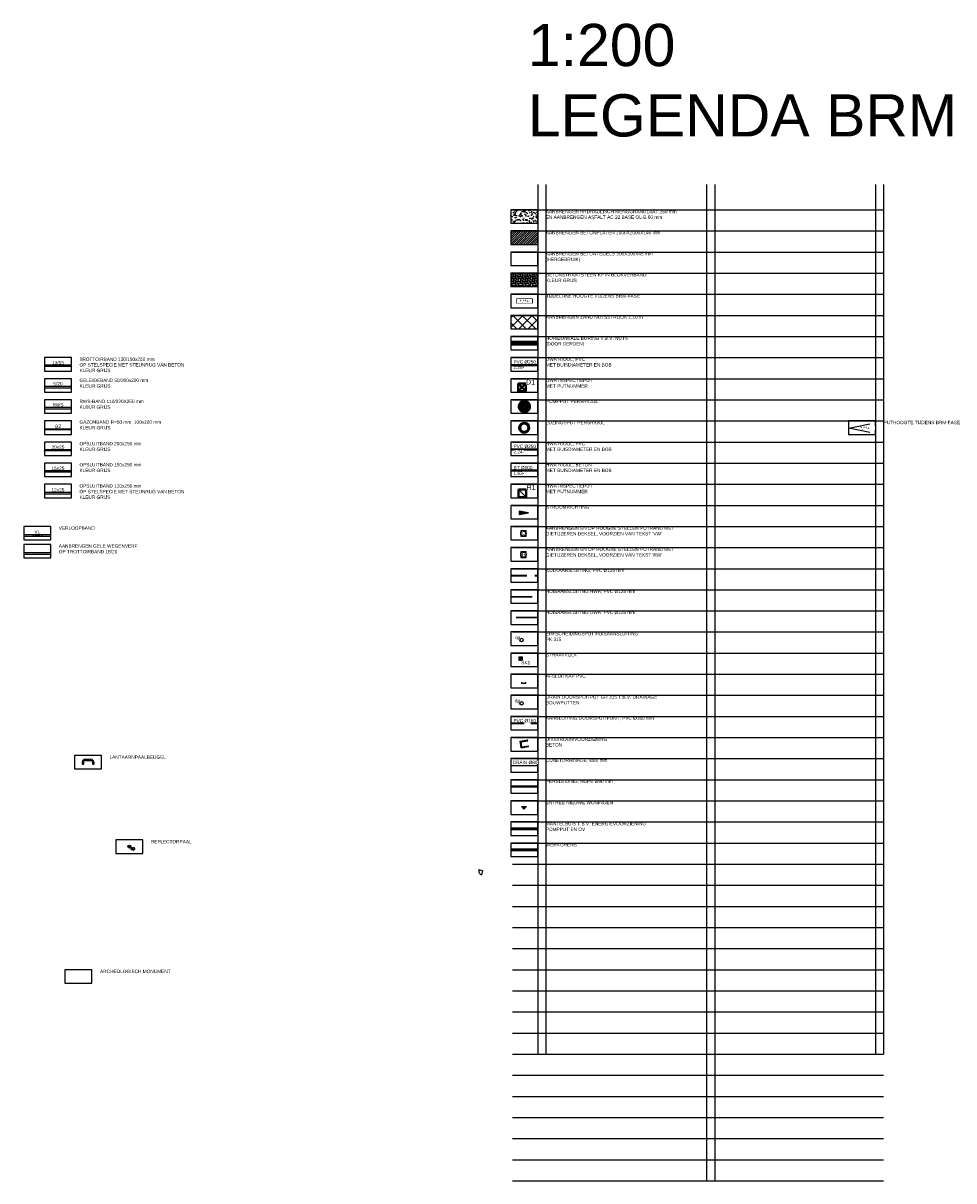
# Model space of a CAD drawing. Header units: metres. Extents: x 252743 to 254903, y 592696 to 593766.
# Tile 133 of 174: x 254089 to 254199, y 593625 to 593763. Entities that reach past the tile are written whole.
import ezdxf
from ezdxf.enums import TextEntityAlignment as Align
from ezdxf.lldxf.tags import DXFTag

# ---------------------------------------------------------------- set-up
doc = ezdxf.new("R2010")
doc.units = ezdxf.units.M
doc.set_wipeout_variables(frame=1)
for name, pattern in [('ACAD_ISO10W100', [18, 12, -3, 0, -3]), ('ACAD_ISO11W100', [33, 12, -3, 12, -3, 0, -3]), ('CENTER', [50.8, 31.75, -6.35, 6.35, -6.35]), ('CENTERX2', [101.6, 63.5, -12.7, 12.7, -12.7]), ('DASHDOT', [25.4, 12.7, -6.35, 0, -6.35]), ('DASHED', [19.05, 12.7, -6.35]), ('HIDDEN', [9.525, 6.35, -3.175])]:
    doc.linetypes.add(name, pattern=pattern)
doc.layers.add('ALGEMEEN HULP', color=6, linetype='Continuous', plot=False)
doc.layers.add('N-RI-HULP', color=6, linetype='Continuous', plot=False)
for name, color, linetype in [('ALGEMEEN LEGENDA 200', 7, 'Continuous'), ('ALGEMEEN TEKST 200', 7, 'Continuous'), ('BRM-N-ASFALT', 254, 'Continuous'), ('BRM-N-INSPECTIEPUT-DWA', 14, 'Continuous'), ('BRM-N-INSPECTIEPUT-HWA', 152, 'Continuous'), ('BRM-N-RI-KOLK', 7, 'Continuous'), ('BRM-N-RI-PUTHOOGTE', 7, 'Continuous'), ('BRM-N-WB-BETONSTRAATSTEEN', 8, 'Continuous'), ('BRM-N-WB-HOOGTE', 7, 'Continuous'), ('BRM-N-WB-MENGGRANULAAT', 8, 'Continuous'), ('N-IN-AFZETPAAL', 7, 'Continuous'), ('N-KL-NUTSSTROOK', 10, 'Continuous'), ('N-RI-AFSLUITKAP', 6, 'Continuous'), ('N-RI-DRAINAGE', 6, 'DASHDOT'), ('N-RI-ERFSCHEIDINGSPUT', 7, 'Continuous'), ('N-RI-STROOMRICHTING', 7, 'Continuous'), ('N-RI-TEKST 200', 7, 'Continuous'), ('N-RI-UITSTROOM', 2, 'Continuous'), ('N-WB-BAND GAZONBAND 10x20', 7, 'DASHED'), ('N-WB-BAND GELEIDEBAND 5 20', 7, 'CENTERX2'), ('N-WB-BAND OPSLUITBAND 20x20', 7, 'Continuous'), ('N-WB-BAND TEKST 200', 7, 'Continuous'), ('N-WB-BAND TROTTOIRBAND 13 15', 7, 'ACAD_ISO10W100'), ('N-WB-BAND TROTTOIRBAND 18 20', 7, 'ACAD_ISO11W100'), ('N-WB-HOOGTE', 7, 'Continuous'), ('N-WB-KANTVERHARDING', 2, 'Continuous'), ('N-WB-MARKERING-PARKEERVERBOD-GEEL', 40, 'Continuous')]:
    doc.layers.add(name, color=color, linetype=linetype)
for name, color, linetype, lineweight in [('ALGEMEEN WERKGRENS', 10, 'FENCELINE1', 50), ('N-KL-HORIZONTALE-BORING', 30, 'CENTER', 100), ('N-RI-DWA-INSPECTIEPUT', 12, 'Continuous', 40), ('N-RI-DWA-PERSLEIDING', 10, 'RI-PERS', 40), ('N-RI-DWA-PVC', 12, 'CENTER', 40), ('N-RI-HUISAANSLUITING DWA', 25, 'HIDDEN', 35), ('N-RI-HUISAANSLUITING HWA', 72, 'HIDDEN', 35), ('N-RI-HWA-BETON', 150, 'ACAD_ISO10W100', 40), ('N-RI-HWA-INSPECTIEPUT', 150, 'Continuous', 40), ('N-RI-HWA-PVC', 150, 'ACAD_ISO11W100', 40), ('N-RI-HWA-PVC125 KOLKAANSLUITING', 140, 'HIDDEN', 35), ('N-WB-MANTELBUIS', 10, 'CENTER', 50), ('N-woningen', 1, 'Continuous', 0)]:
    doc.layers.add(name, color=color, linetype=linetype, lineweight=lineweight)
doc.layers.get('0').freeze()
doc.styles.add('N_STANDARD 200', font='arial.ttf', dxfattribs={"height": 0.4})
doc.styles.get("Standard").update_dxf_attribs({"font": 'simplex.shx'})
doc.linetypes.add('FENCELINE1', pattern='A,6.35,-2.54,[133,ltypeshp.shx,S=2.54,R=0,X=-2.54,Y=0],-2.54,25.4', length=36.83)
tags = doc.linetypes.add('RI-PERS', pattern='A,7,-2,["P",Standard,S=1.8,R=0,X=-0.5,Y=-0.9],-2,7,-2,[102,NLCS.SHX,S=1,R=180,X=0,Y=0],-2', length=22).pattern_tags.tags
tags[6] = DXFTag(74, 10)

# ---------------------------------------------------------------- blocks, each defined once
blk = doc.blocks.new('B_PAAL-STAAL')
blk.add_circle((0, 0), 0.9)
blk.add_point((0, 0))
blk.add_text('sp', height=1.8).set_placement((0.6, 0), align=Align.TOP_LEFT)
blk = doc.blocks.new('HOOGTE NIEUW')
blk.add_lwpolyline([(-0.9, 0), (0.9, 0), (0.9, -0.51), (-0.9, -0.51)], close=True)
blk.add_wipeout([(-0.9, 0), (0.9, 0), (0.9, -0.51), (-0.9, -0.51)])
at = {"style": 'N_STANDARD 200'}
blk.add_attdef('HOOGTE', text='', height=0.4, dxfattribs=at).set_placement((0, -0.26), align=Align.MIDDLE_CENTER)
blk = doc.blocks.new('INPECTIEPUT DWA')
for p, q in [((-0.45, -0.45), (0.45, 0.45)), ((-0.45, 0.45), (0.45, -0.45))]:
    blk.add_line(p, q)
at = {"flags": 128}
blk.add_lwpolyline([(-0.45, 0.45), (0.45, 0.45), (0.45, -0.45), (-0.45, -0.45), (-0.45, 0.45)], dxfattribs=at)
blk = doc.blocks.new('INSPECTIEPUT RWA')
at = {"flags": 128}
blk.add_lwpolyline([(-0.45, 0.45), (0.45, 0.45), (0.45, -0.45), (-0.45, -0.45), (-0.45, 0.45)], dxfattribs=at)
at = {"layer": 'N-RI-HULP'}
blk.add_line((-0.45, 0.45), (0.45, -0.45), dxfattribs=at)
blk = doc.blocks.new('STROOMRICHTING')
blk.add_hatch(color=256).paths.add_polyline_path([(0, 0), (-5.6, 0.83), (-5.6, -1.11)])
at = {"flags": 128}
blk.add_lwpolyline([(0, 0), (-5.6, 0.83), (-5.6, -1.11)], close=True, dxfattribs=at)
blk = doc.blocks.new('UITSTROOM HDPE')
for p, q in [((-0.3, 1.98), (4.15, 2.65)), ((0.3, -1.98), (-0.3, 1.98)), ((0.27, 1.56), (4.22, 2.16)), ((0.72, -1.41), (0.27, 1.56)), ((4.22, 2.16), (4.15, 2.65)), ((0.3, -1.98), (4.75, -1.3)), ((0.72, -1.41), (4.67, -0.81)), ((4.75, -1.3), (4.67, -0.81))]:
    blk.add_line(p, q)
blk = doc.blocks.new('PUTHOOGTE-R')
at = {"color": 7, "true_color": 0xffffff}
blk.add_wipeout([(3.1, 0.22), (1.3, 0.22), (1.3, -0.22), (3.1, -0.22)], dxfattribs=at)
for p, q in [((0, 0), (2.49, 0.51)), ((2.49, -0.5), (0, 0))]:
    blk.add_line(p, q)
at = {"style": 'N_STANDARD 200'}
blk.add_attdef('PUTHOOGTE', text='', height=0.4, dxfattribs=at).set_placement((1.34, 0), align=Align.MIDDLE_LEFT)
blk = doc.blocks.new('STRAATKOLK STR3545')
h = blk.add_hatch(color=256)
h.dxf.hatch_style = 1
h.paths.add_polyline_path([(0, 0.35), (0.22, 0.17), (0.45, 0.35)])
h = blk.add_hatch(color=256)
h.dxf.hatch_style = 1
h.paths.add_polyline_path([(0.22, 0.17), (0, 0), (0.45, 0)])
for points in [[(0, 0.35), (0.22, 0.17), (0.45, 0.35)], [(0, 0.35), (0, 0), (0.45, 0), (0.45, 0.35)], [(0.22, 0.17), (0, 0), (0.45, 0)]]:
    blk.add_lwpolyline(points, close=True)
at = {"style": 'N_STANDARD 200'}
blk.add_attdef('STRAATKOLK', (0.3, -0.5), '', height=0.4, dxfattribs=at)
at = {"color": 7, "true_color": 0xffffff}
blk.add_wipeout([(0.32, -0.09), (1.36, -0.09), (1.36, -0.52), (0.32, -0.52)], dxfattribs=at)
blk = doc.blocks.new('OP HOOGTE STELLEN GIET VW')
at = {"flags": 128}
blk.add_lwpolyline([(-1.62, 1.62), (-1.62, -1.63), (1.62, -1.63), (1.62, 1.62)], close=True, dxfattribs=at)
blk.add_circle((0, 0), 1.62)
at = {"insert": (-0.74, 1.18), "char_height": 2, "attachment_point": 1, "style": 'N_STANDARD 200', "bg_fill": 3, "box_fill_scale": 1, "bg_fill_color": 256, "bg_fill_transparency": 0}
blk.add_mtext_dynamic_manual_height_columns('D', width=0.4, gutter_width=2, heights=[0], dxfattribs=at)
blk = doc.blocks.new('OP HOOGTE STELLEN GIET RWA')
blk.add_lwpolyline([(-1.62, 1.62), (-1.62, -1.63), (1.62, -1.63), (1.62, 1.62)], close=True)
blk.add_circle((0, 0), 1.62)
at = {"insert": (-0.77, 1.18), "char_height": 2, "attachment_point": 1, "style": 'N_STANDARD 200', "bg_fill": 3, "box_fill_scale": 1, "bg_fill_color": 256, "bg_fill_transparency": 0}
blk.add_mtext_dynamic_manual_height_columns('R', width=0.4, gutter_width=2, heights=[0], dxfattribs=at)
blk = doc.blocks.new('CONTROLEPUT')
at = {"linetype": 'Continuous'}
blk.add_circle((0, 0), 0.2, dxfattribs=at)
at = {"style": 'N_STANDARD 200'}
blk.add_attdef('ERFSCHEIDINGS/CONTROLEPUT', text='', height=0.4, dxfattribs=at).set_placement((-0.18, 0.11), align=Align.RIGHT)

msp = doc.modelspace()

# ---------------------------------------------------------------- hatches: boundary and pattern name
at = {"layer": 'BRM-N-ASFALT'}
h = msp.add_hatch(dxfattribs=at)
h.set_pattern_fill('ANSI31', color=256, scale=0.058)
h.set_pattern_definition([(45, (-794.98816, -32.51144), (-0.130213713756, 0.130213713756), [])])
h.paths.add_polyline_path([(254146.682, 593736.353), (254149.882, 593736.353), (254149.882, 593737.953), (254146.682, 593737.953)])
at = {"layer": 'BRM-N-WB-BETONSTRAATSTEEN'}
h = msp.add_hatch(dxfattribs=at)
h.set_pattern_fill('AR-HBONE', color=256, scale=0.002, angle=45, style=0)
h.set_pattern_definition([(90, (-794.98816, -32.51144), (-0.2032, 0.2032), [0.6096, -0.2032]), (180, (-794.98816, -32.30824), (-0.2032, 0.2032), [0.6096, -0.2032])])
h.paths.add_polyline_path([(254146.682, 593731.353), (254149.882, 593731.353), (254149.882, 593732.953), (254146.682, 593732.953)])
at = {"layer": 'BRM-N-WB-MENGGRANULAAT'}
h = msp.add_hatch(dxfattribs=at)
h.set_pattern_fill('AR-CONC', color=256, scale=0.005)
h.set_pattern_definition([(50, (-794.98816, -32.5114), (0.910923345, -0.0796954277), [0.09525, -1.04775]), (355, (-794.9882, -32.5114), (-0.1762171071, 0.9552842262), [0.0762, -0.8382029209]), (100.4514447, (-794.91225, -32.5181), (0.7347062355, 0.8755887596), [0.080950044, -0.890451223]), (46.1842, (-794.9882, -32.2574), (1.3553952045, -0.2102116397), [0.142875, -1.571625]), (96.6355576, (-794.8752, -32.275), (1.1870206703, 1.237130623), [0.1214251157, -1.3356780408]), (351.18415117, (-794.9882, -32.2574), (1.1870206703, 1.237130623), [0.1142998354, -1.2572986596]), (21, (-794.86116, -32.3209), (0.75807195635, -0.5113259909), [0.09525, -1.04775]), (326, (-794.8612, -32.3209), (0.3090101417, 0.9209398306), [0.0762, -0.8382]), (71.451445, (-794.798, -32.36355), (1.0670820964, 0.4096138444), [0.080950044, -0.890449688]), (37.5, (-794.98816, -32.51144), (0.01544301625, 0.42277519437), [0, -0.82804, 0, -0.8509, 0, -0.841375]), (7.5, (-794.98816, -32.51144), (0.33409831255, 0.5009028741), [0, -0.48514, 0, -0.80899, 0, -0.320675]), (327.5, (-795.27137, -32.51144), (0.67795297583, -0.02864371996), [0, -0.3175, 0, -0.9906, 0, -1.31445]), (317.5, (-795.39837, -32.51144), (0.74064590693, 0.12713245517), [0, -0.41275, 0, -0.65786, 0, -0.93345])])
h.paths.add_polyline_path([(254146.682, 593738.853), (254149.882, 593738.853), (254149.882, 593740.453), (254146.682, 593740.453)])
at = {"layer": 'N-KL-NUTSSTROOK'}
h = msp.add_hatch(dxfattribs=at)
h.set_pattern_fill('ANSI37', color=256, scale=0.25)
h.set_pattern_definition([(45, (253988.113, 593744.2028), (-0.561266, 0.561266), []), (135, (253988.113, 593744.2028), (-0.561266, -0.561266), [])])
h.paths.add_polyline_path([(254146.682, 593726.353), (254149.882, 593726.353), (254149.882, 593727.953), (254146.682, 593727.953)])
at = {"layer": 'N-woningen'}
h = msp.add_hatch(color=256, dxfattribs=at)
h.dxf.hatch_style = 1
h.paths.add_polyline_path([(254148.552, 593669.779), (254148.251, 593669.48), (254147.952, 593669.781)])

# ---------------------------------------------------------------- linework, layer by layer
at = {"layer": 'ALGEMEEN HULP'}
for p, q in [((254149.882, 593743.461), (254149.882, 593640.453)), ((254150.838, 593743.461), (254150.838, 593640.453)), ((254169.882, 593743.461), (254169.882, 593640.453)), ((254170.838, 593743.461), (254170.838, 593640.453)), ((254189.882, 593743.461), (254189.882, 593655.453)), ((254190.838, 593743.461), (254190.838, 593655.453)), ((254146.898, 593740.453), (254190.838, 593740.453)), ((254146.898, 593737.953), (254190.838, 593737.953)), ((254146.898, 593735.453), (254190.838, 593735.453)), ((254146.898, 593732.953), (254190.838, 593732.953)), ((254146.898, 593730.453), (254190.838, 593730.453)), ((254146.898, 593727.953), (254190.838, 593727.953)), ((254169.882, 593728.461), (254169.882, 593625.453)), ((254170.838, 593728.461), (254170.838, 593625.453)), ((254189.882, 593728.461), (254189.882, 593640.453)), ((254190.838, 593728.461), (254190.838, 593640.453)), ((254146.898, 593725.453), (254190.838, 593725.453)), ((254146.898, 593722.953), (254190.838, 593722.953)), ((254149.882, 593722.953), (254149.882, 593690.453)), ((254150.838, 593723.095), (254150.838, 593690.453)), ((254146.898, 593720.453), (254190.838, 593720.453)), ((254146.898, 593717.953), (254190.838, 593717.953)), ((254146.898, 593715.453), (254190.838, 593715.453)), ((254146.898, 593712.953), (254190.838, 593712.953)), ((254146.898, 593710.453), (254190.838, 593710.453)), ((254146.898, 593707.953), (254190.838, 593707.953)), ((254146.898, 593707.953), (254190.838, 593707.953)), ((254146.898, 593705.453), (254190.838, 593705.453)), ((254146.898, 593702.953), (254190.838, 593702.953)), ((254146.898, 593700.453), (254190.838, 593700.453)), ((254146.898, 593697.953), (254190.838, 593697.953)), ((254146.898, 593695.453), (254190.838, 593695.453)), ((254146.898, 593692.953), (254190.838, 593692.953)), ((254146.898, 593690.453), (254190.838, 593690.453)), ((254146.898, 593687.953), (254190.838, 593687.953)), ((254146.898, 593685.453), (254190.838, 593685.453)), ((254146.898, 593682.953), (254190.838, 593682.953)), ((254146.898, 593680.453), (254190.838, 593680.453)), ((254146.898, 593677.953), (254190.838, 593677.953)), ((254146.898, 593675.453), (254190.838, 593675.453)), ((254146.898, 593672.953), (254190.838, 593672.953)), ((254146.898, 593670.453), (254190.838, 593670.453)), ((254146.898, 593667.953), (254190.838, 593667.953)), ((254146.898, 593665.453), (254190.838, 593665.453)), ((254146.898, 593662.953), (254190.838, 593662.953)), ((254146.898, 593660.453), (254190.838, 593660.453)), ((254146.898, 593657.953), (254190.838, 593657.953)), ((254146.898, 593655.453), (254190.838, 593655.453)), ((254146.898, 593655.453), (254190.838, 593655.453)), ((254146.898, 593652.953), (254190.838, 593652.953)), ((254146.898, 593650.453), (254190.838, 593650.453)), ((254146.898, 593647.953), (254190.838, 593647.953)), ((254146.898, 593645.453), (254190.838, 593645.453)), ((254146.898, 593642.953), (254190.838, 593642.953)), ((254146.898, 593640.453), (254190.838, 593640.453)), ((254146.898, 593640.453), (254190.838, 593640.453)), ((254146.898, 593640.453), (254190.838, 593640.453)), ((254146.898, 593637.953), (254190.838, 593637.953)), ((254146.898, 593637.953), (254190.838, 593637.953)), ((254146.898, 593635.453), (254190.838, 593635.453)), ((254146.898, 593635.453), (254190.838, 593635.453)), ((254146.898, 593632.953), (254190.838, 593632.953)), ((254146.898, 593632.953), (254190.838, 593632.953)), ((254146.898, 593630.453), (254190.838, 593630.453)), ((254146.898, 593630.453), (254190.838, 593630.453)), ((254146.898, 593627.953), (254190.838, 593627.953)), ((254146.898, 593627.953), (254190.838, 593627.953)), ((254146.898, 593627.953), (254190.838, 593627.953)), ((254146.898, 593627.953), (254190.838, 593627.953)), ((254146.898, 593625.453), (254190.838, 593625.453)), ((254146.898, 593625.453), (254190.838, 593625.453)), ((254146.898, 593625.453), (254190.838, 593625.453))]:
    msp.add_line(p, q, dxfattribs=at)
at = {"layer": 'ALGEMEEN LEGENDA 200'}
for points in [[(254146.682, 593738.853), (254149.882, 593738.853), (254149.882, 593740.453), (254146.682, 593740.453)], [(254146.682, 593736.353), (254149.882, 593736.353), (254149.882, 593737.953), (254146.682, 593737.953)], [(254146.682, 593733.853), (254149.882, 593733.853), (254149.882, 593735.453), (254146.682, 593735.453)], [(254146.682, 593731.353), (254149.882, 593731.353), (254149.882, 593732.953), (254146.682, 593732.953)], [(254146.682, 593728.853), (254149.882, 593728.853), (254149.882, 593730.453), (254146.682, 593730.453)], [(254146.682, 593726.353), (254149.882, 593726.353), (254149.882, 593727.953), (254146.682, 593727.953)], [(254146.682, 593723.853), (254149.882, 593723.853), (254149.882, 593725.453), (254146.682, 593725.453)], [(254091.46, 593721.353), (254094.66, 593721.353), (254094.66, 593722.953), (254091.46, 593722.953)], [(254146.682, 593721.353), (254149.882, 593721.353), (254149.882, 593722.953), (254146.682, 593722.953)], [(254091.46, 593718.853), (254094.66, 593718.853), (254094.66, 593720.453), (254091.46, 593720.453)], [(254146.682, 593718.853), (254149.882, 593718.853), (254149.882, 593720.453), (254146.682, 593720.453)], [(254091.46, 593716.353), (254094.66, 593716.353), (254094.66, 593717.953), (254091.46, 593717.953)], [(254146.682, 593716.353), (254149.882, 593716.353), (254149.882, 593717.953), (254146.682, 593717.953)], [(254091.46, 593713.853), (254094.66, 593713.853), (254094.66, 593715.453), (254091.46, 593715.453)], [(254146.682, 593713.853), (254149.882, 593713.853), (254149.882, 593715.453), (254146.682, 593715.453)], [(254186.682, 593713.853), (254189.882, 593713.853), (254189.882, 593715.453), (254186.682, 593715.453)], [(254186.682, 593713.853), (254189.882, 593713.853), (254189.882, 593715.453), (254186.682, 593715.453)], [(254091.46, 593711.353), (254094.66, 593711.353), (254094.66, 593712.953), (254091.46, 593712.953)], [(254146.682, 593711.353), (254149.882, 593711.353), (254149.882, 593712.953), (254146.682, 593712.953)], [(254091.46, 593708.853), (254094.66, 593708.853), (254094.66, 593710.453), (254091.46, 593710.453)], [(254146.682, 593708.853), (254149.882, 593708.853), (254149.882, 593710.453), (254146.682, 593710.453)], [(254091.46, 593706.353), (254094.66, 593706.353), (254094.66, 593707.953), (254091.46, 593707.953)], [(254146.682, 593706.353), (254149.882, 593706.353), (254149.882, 593707.953), (254146.682, 593707.953)], [(254146.682, 593703.853), (254149.882, 593703.853), (254149.882, 593705.453), (254146.682, 593705.453)], [(254089.008, 593701.353), (254092.208, 593701.353), (254092.208, 593702.953), (254089.008, 593702.953)], [(254089.008, 593699.229), (254092.208, 593699.229), (254092.208, 593700.829), (254089.008, 593700.829)], [(254146.682, 593698.853), (254149.882, 593698.853), (254149.882, 593700.453), (254146.682, 593700.453)], [(254146.682, 593696.353), (254149.882, 593696.353), (254149.882, 593697.953), (254146.682, 593697.953)], [(254146.682, 593693.853), (254149.882, 593693.853), (254149.882, 593695.453), (254146.682, 593695.453)], [(254146.682, 593691.353), (254149.882, 593691.353), (254149.882, 593692.953), (254146.682, 593692.953)], [(254146.682, 593688.853), (254149.882, 593688.853), (254149.882, 593690.453), (254146.682, 593690.453)], [(254146.682, 593686.353), (254149.882, 593686.353), (254149.882, 593687.953), (254146.682, 593687.953)], [(254146.682, 593683.853), (254149.882, 593683.853), (254149.882, 593685.453), (254146.682, 593685.453)], [(254146.682, 593681.353), (254149.882, 593681.353), (254149.882, 593682.953), (254146.682, 593682.953)], [(254146.682, 593678.853), (254149.882, 593678.853), (254149.882, 593680.453), (254146.682, 593680.453)], [(254146.682, 593676.353), (254149.882, 593676.353), (254149.882, 593677.953), (254146.682, 593677.953)], [(254095.004, 593674.229), (254098.204, 593674.229), (254098.204, 593675.829), (254095.004, 593675.829)], [(254146.682, 593673.853), (254149.882, 593673.853), (254149.882, 593675.453), (254146.682, 593675.453)], [(254146.682, 593671.353), (254149.882, 593671.353), (254149.882, 593672.953), (254146.682, 593672.953)], [(254146.682, 593668.853), (254149.882, 593668.853), (254149.882, 593670.453), (254146.682, 593670.453)], [(254146.682, 593668.853), (254149.882, 593668.853), (254149.882, 593670.453), (254146.682, 593670.453)], [(254146.682, 593668.853), (254149.882, 593668.853), (254149.882, 593670.453), (254146.682, 593670.453)], [(254146.682, 593666.353), (254149.882, 593666.353), (254149.882, 593667.953), (254146.682, 593667.953)], [(254099.914, 593664.229), (254103.114, 593664.229), (254103.114, 593665.829), (254099.914, 593665.829)], [(254146.682, 593663.853), (254149.882, 593663.853), (254149.882, 593665.453), (254146.682, 593665.453)], [(254146.682, 593663.853), (254149.882, 593663.853), (254149.882, 593665.453), (254146.682, 593665.453)], [(254146.682, 593663.853), (254149.882, 593663.853), (254149.882, 593665.453), (254146.682, 593665.453)], [(254093.88, 593648.853), (254097.08, 593648.853), (254097.08, 593650.453), (254093.88, 593650.453)]]:
    msp.add_lwpolyline(points, close=True, dxfattribs=at)
at = {"layer": 'ALGEMEEN WERKGRENS', "ltscale": 0.2}
msp.add_line((254146.682, 593664.653), (254149.882, 593664.653), dxfattribs=at)
at = {"layer": 'N-IN-AFZETPAAL'}
for p, q in [((254095.942, 593675.05), (254095.942, 593674.795)), ((254095.942, 593674.795), (254096.078, 593674.795)), ((254096.078, 593675.05), (254096.078, 593674.795)), ((254096.282, 593675.39), (254096.962, 593675.39)), ((254096.282, 593675.254), (254096.962, 593675.254)), ((254097.166, 593675.05), (254097.166, 593674.795)), ((254097.166, 593674.795), (254097.302, 593674.795)), ((254097.302, 593675.05), (254097.302, 593674.795))]:
    msp.add_line(p, q, dxfattribs=at)
for centre, radius, start, end in [((254096.282, 593675.05), 0.34, 90, 180), ((254096.282, 593675.05), 0.204, 90, 180), ((254096.962, 593675.05), 0.34, 0, 90), ((254096.962, 593675.05), 0.204, 0, 90)]:
    msp.add_arc(centre, radius, start, end, dxfattribs=at)
at = {"layer": 'N-KL-HORIZONTALE-BORING'}
msp.add_line((254146.682, 593724.653), (254149.882, 593724.653), dxfattribs=at)
at = {"layer": 'N-RI-AFSLUITKAP'}
msp.add_lwpolyline([(254147.972, 593684.526), (254147.972, 593684.401), (254148.472, 593684.401), (254148.472, 593684.526)], dxfattribs=at)
at = {"layer": 'N-RI-DRAINAGE', "ltscale": 0.3}
msp.add_line((254146.682, 593674.653), (254149.882, 593674.653), dxfattribs=at)
at = {"layer": 'N-RI-DWA-INSPECTIEPUT'}
for radius in [0.593, 0.493]:
    msp.add_circle((254148.282, 593714.637), radius, dxfattribs=at)
at = {"layer": 'N-RI-DWA-PERSLEIDING', "ltscale": 0.7}
msp.add_line((254146.682, 593672.153), (254149.882, 593672.153), dxfattribs=at)
at = {"layer": 'N-RI-DWA-PVC'}
for radius in [0.662, 0.512, 0.412, 0.262, 0.162]:
    msp.add_circle((254148.297, 593717.155), radius, dxfattribs=at)
at = {"layer": 'N-RI-HUISAANSLUITING DWA', "ltscale": 0.4}
msp.add_lwpolyline([(254149.858, 593692.153), (254146.658, 593692.124)], dxfattribs=at)
at = {"layer": 'N-RI-HUISAANSLUITING HWA', "ltscale": 0.4}
msp.add_lwpolyline([(254146.682, 593694.618), (254149.882, 593694.653)], dxfattribs=at)
at = {"layer": 'N-RI-HWA-BETON', "ltscale": 0.8}
msp.add_line((254146.682, 593709.57), (254149.882, 593709.57), dxfattribs=at)
at = {"layer": 'N-RI-HWA-PVC', "ltscale": 0.3}
msp.add_line((254146.682, 593712.07), (254149.882, 593712.07), dxfattribs=at)
at = {"layer": 'N-RI-HWA-PVC125 KOLKAANSLUITING', "ltscale": 0.3}
msp.add_line((254146.682, 593697.153), (254149.882, 593697.153), dxfattribs=at)
at = {"layer": 'N-RI-HWA-PVC125 KOLKAANSLUITING', "ltscale": 0.25}
msp.add_line((254146.682, 593679.653), (254149.882, 593679.653), dxfattribs=at)
at = {"layer": 'N-WB-BAND GAZONBAND 10x20', "ltscale": 0.5}
msp.add_line((254094.657, 593714.49), (254091.46, 593714.49), dxfattribs=at)
at = {"layer": 'N-WB-BAND GELEIDEBAND 5 20', "ltscale": 0.1}
msp.add_line((254094.657, 593719.546), (254091.46, 593719.546), dxfattribs=at)
at = {"layer": 'N-WB-BAND OPSLUITBAND 20x20', "ltscale": 0.5}
msp.add_line((254094.657, 593706.99), (254091.46, 593706.99), dxfattribs=at)
at = {"layer": 'N-WB-BAND TROTTOIRBAND 13 15', "ltscale": 0.3}
for p, q in [((254094.657, 593722.046), (254091.46, 593722.046)), ((254094.657, 593717.046), (254091.46, 593717.046)), ((254094.657, 593712.046), (254091.46, 593712.046)), ((254094.657, 593709.546), (254091.46, 593709.546))]:
    msp.add_line(p, q, dxfattribs=at)
at = {"layer": 'N-WB-BAND TROTTOIRBAND 18 20', "ltscale": 0.2}
msp.add_line((254142.901, 593662.31), (254143.385, 593662.177), dxfattribs=at)
at = {"layer": 'N-WB-BAND TROTTOIRBAND 18 20'}
msp.add_line((254143.253, 593661.696), (254143.385, 593662.177), dxfattribs=at)
at = {"layer": 'N-WB-KANTVERHARDING'}
for p, q in [((254094.657, 593721.896), (254091.46, 593721.896)), ((254094.657, 593719.346), (254091.46, 593719.346)), ((254094.657, 593716.846), (254091.46, 593716.846)), ((254094.657, 593714.39), (254091.46, 593714.39)), ((254094.657, 593709.396), (254091.46, 593709.396)), ((254094.657, 593706.79), (254091.46, 593706.79)), ((254090.101, 593702.005), (254090.101, 593701.805)), ((254090.101, 593701.805), (254091.101, 593702.005)), ((254091.101, 593702.005), (254091.101, 593701.805)), ((254089.01, 593701.805), (254092.21, 593701.805)), ((254089.01, 593699.681), (254092.21, 593699.681))]:
    msp.add_line(p, q, dxfattribs=at)
at = {"layer": 'N-WB-KANTVERHARDING', "color": 7}
for p, q in [((254089.01, 593702.005), (254092.21, 593702.005)), ((254089.01, 593699.881), (254092.21, 593699.881))]:
    msp.add_line(p, q, dxfattribs=at)
at = {"layer": 'N-WB-KANTVERHARDING'}
msp.add_arc((254143.384, 593662.179), 0.5, 164.9481, 254.95203, dxfattribs=at)
at = {"layer": 'N-WB-MANTELBUIS', "ltscale": 0.3}
msp.add_line((254146.682, 593667.153), (254149.882, 593667.153), dxfattribs=at)
at = {"layer": 'N-WB-MARKERING-PARKEERVERBOD-GEEL'}
msp.add_lwpolyline([(254089.008, 593699.653, 0.15, 0.15, 0), (254092.208, 593699.653, 0.05, 0.05, 0)], format="xyseb", dxfattribs=at)
at = {"layer": 'N-woningen'}
msp.add_lwpolyline([(254148.552, 593669.779), (254148.251, 593669.48), (254147.952, 593669.781)], close=True, dxfattribs=at)

# ---------------------------------------------------------------- block references
at = {"layer": 'N-IN-AFZETPAAL', "xscale": 0.2, "yscale": 0.2, "zscale": 0.2}
msp.add_blockref('B_PAAL-STAAL', (254101.523, 593665.034), dxfattribs=at)
at = {"layer": 'N-RI-DWA-INSPECTIEPUT'}
msp.add_blockref('INPECTIEPUT DWA', (254148.002, 593719.418), dxfattribs=at)
at = {"layer": 'N-RI-ERFSCHEIDINGSPUT'}
for p, values in [((254147.966, 593689.503), {'ERFSCHEIDINGS/CONTROLEPUT': 'cp'}), ((254147.966, 593682.003), {'ERFSCHEIDINGS/CONTROLEPUT': 'dp'})]:
    msp.add_blockref('CONTROLEPUT', p, dxfattribs=at).add_auto_attribs(values)
at = {"layer": 'N-RI-HWA-INSPECTIEPUT'}
msp.add_blockref('INSPECTIEPUT RWA', (254148.041, 593706.866), dxfattribs=at)
at = {"layer": 'N-RI-STROOMRICHTING', "xscale": 0.2, "yscale": 0.2, "zscale": 0.2, "rotation": 358.5250980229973}
msp.add_blockref('STROOMRICHTING', (254148.804, 593704.562), dxfattribs=at)
at = {"layer": 'N-RI-UITSTROOM', "xscale": 0.2, "yscale": 0.2, "zscale": 0.2}
msp.add_blockref('UITSTROOM HDPE', (254147.849, 593677.133), dxfattribs=at)

# ---------------------------------------------------------------- texts
at = {"layer": 'ALGEMEEN HULP', "insert": (254148.708, 593762.47), "char_height": 5, "width": 70.01481, "attachment_point": 1, "style": 'N_STANDARD 200'}
msp.add_mtext('1:200\\PLEGENDA BRM', dxfattribs=at)
at = {"layer": 'ALGEMEEN TEKST 200', "char_height": 0.4, "attachment_point": 1, "style": 'N_STANDARD 200'}
for s, insert, width in [('AANBRENGEN HYDRAULISCH MENGGRANULAAT 250 mm\\PEN AANBRENGEN ASFALT AC 22 BASE OL-B 60 mm', (254150.836, 593740.45), 15.5605), ('AANBRENGEN BETONPLATEN 2000X2000X140 mm', (254150.836, 593737.95), 15.5605), ('AANBRENGEN BETONTEGELS 300X300X45 mm (HERGEBRUIK)', (254150.836, 593735.45), 15.5605), ('BETONSTRAATSTEEN KF IN BLOKVERBAND\\PKLEUR GRIJS', (254150.838, 593732.958), 15.5605), ('AANBRENGEN ZAND NUTSSTROOK 1,10 m', (254150.838, 593727.953), 11.95908), ('HORIZONTALE BORING T.B.V. NUTS (DOOR DERDEN)', (254150.838, 593725.453), 10.37345), ('TROTTOIRBAND 130/150x250 mm\\POP STELSPECIE MET STEUNRUG VAN BETON\\PKLEUR GRIJS', (254095.608, 593722.96), 15.5605), ('DWA RIOOL, PVC \\PMET BUISDIAMETER EN BOB', (254150.836, 593722.962), 15.5605), ('GELEIDEBAND 50/200x200 mm \\PKLEUR GRIJS', (254095.608, 593720.46), 15.5605), ('DWA INSPECTIEPUT\\PMET PUTNUMMER', (254150.84, 593720.459), 15.5605), ('RWS-BAND 110/220X250 mm \\PKLEUR GRIJS', (254095.608, 593717.96), 15.5605), ('POMPPUT PERSRIOOL', (254150.84, 593717.959), 15.5605), ('GAZONBAND R=50 mm, 100x200 mm\\PKLEUR GRIJS', (254095.607, 593715.512), 15.5605), ('LOZINGSPUT PERSRIOOL', (254150.84, 593715.459), 15.5605), ('PUTHOOGTE TIJDENS BRM-FASE', (254190.838, 593715.466), 15.5605), ('OPSLUITBAND 200x250 mm\\PKLEUR GRIJS', (254095.608, 593712.96), 15.5605), ('HWA RIOOL, PVC \\PMET BUISDIAMETER EN BOB', (254150.84, 593712.961), 15.5605), ('OPSLUITBAND 150x250 mm\\PKLEUR GRIJS', (254095.608, 593710.46), 15.5605), ('HWA RIOOL, BETON\\PMET BUISDIAMETER EN BOB', (254150.84, 593710.461), 15.5605), ('OPSLUITBAND 120x250 mm \\POP STELSPECIE MET STEUNRUG VAN BETON\\PKLEUR GRIJS', (254095.607, 593707.955), 15.5605), ('HWA INSPECTIEPUT\\PMET PUTNUMMER', (254150.84, 593707.959), 15.5605), ('STROOMRICHTING', (254150.84, 593705.465), 15.5605), ('\\A1;VERLOOPBAND', (254093.157, 593702.96), 15.5605), ("AANBRENGEN EN OP HOOGTE STELLEN PUTRAND MET\\PGIETIJZEREN DEKSEL, VOORZIEN VAN TEKST 'VW'", (254150.833, 593702.953), 15.5605), ('\\A1;AANBRENGEN GELE WEGENVERF \\POP TROTTOIRBAND 18/20', (254093.157, 593700.836), 15.5605), ("AANBRENGEN EN OP HOOGTE STELLEN PUTRAND MET\\PGIETIJZEREN DEKSEL, VOORZIEN VAN TEKST 'RW'", (254150.833, 593700.453), 15.5605), ('KOLKAANSLUITING, PVC Ø125 mm', (254150.842, 593697.965), 15.5605), ('HUISAANSLUITING HWA, PVC Ø125 mm', (254150.842, 593695.47), 15.5605), ('HUISAANSLUITING DWA, PVC Ø125 mm', (254150.842, 593692.97), 15.5605), ('ERFSCHEIDINGSPUT HUISAANSLUITING\\PPK 315', (254150.842, 593690.459), 15.5605), ('STRAATKOLK', (254150.842, 593687.953), 15.5605), ('AFSLUITKAP PVC', (254150.84, 593685.453), 15.5605), ('DRAIN DOORSPUITPUT GR 315 T.B.V. DRAINAGE BOUWPUTTEN', (254150.842, 593682.959), 15.5605), ('AANSLUITING DOORSPUITPUNT, PVC Ø160 mm', (254150.842, 593680.465), 15.5605), ('UITSTROOMVOORZIENING\\PBETON', (254150.842, 593677.959), 15.5605), ('CUNETDRAINAGE, Ø80 mm', (254150.842, 593675.47), 15.5605), ('PERSLEIDING, HDPE Ø90 mm', (254150.842, 593672.97), 15.5605), ('MANTELBUIS T.B.V. ENERGIEVOORZIENING \\PPOMPPUT EN OV', (254150.837, 593667.953), 15.5605), ('REFLECTORPAAL', (254104.069, 593665.829), 15.5605), ('ARCHEOLOGISCH MONUMENT', (254098.037, 593650.453), 18.14543)]:
    msp.add_mtext(s, dxfattribs=dict(at, insert=insert, width=width))
for s, width, insert in [('TIJDELIJKE HOOGTE TIJDENS BRM-FASE', 13.45751, (254150.84, 593730.46)), ('LANTAARNPAALBEUGEL', 10.37345, (254099.162, 593675.835)), ('ENTREE NIEUWE WONINGEN', 16.15052, (254150.838, 593670.459)), ('\\pxt4,6;WERKGRENS', 16.15052, (254150.838, 593665.459))]:
    msp.add_mtext_dynamic_manual_height_columns(s, width=width, gutter_width=1.6, heights=[0], dxfattribs=dict(at, insert=insert))

# ---------------------------------------------------------------- next in the draw order: block references
at = {"layer": 'BRM-N-INSPECTIEPUT-DWA', "xscale": 0.2, "yscale": 0.2, "zscale": 0.2}
msp.add_blockref('OP HOOGTE STELLEN GIET VW', (254148.182, 593702.121), dxfattribs=at)
at = {"layer": 'BRM-N-INSPECTIEPUT-HWA', "xscale": 0.2, "yscale": 0.2, "zscale": 0.2}
msp.add_blockref('OP HOOGTE STELLEN GIET RWA', (254148.182, 593699.621), dxfattribs=at)
at = {"layer": 'BRM-N-RI-KOLK'}
msp.add_blockref('STRAATKOLK STR3545', (254147.633, 593687.136), dxfattribs=at).add_auto_attribs({'STRAATKOLK': 'SK1'})
at = {"layer": 'BRM-N-RI-PUTHOOGTE'}
msp.add_blockref('PUTHOOGTE-R', (254186.732, 593714.586), dxfattribs=at).add_auto_attribs({'PUTHOOGTE': '*.**+'})
at = {"layer": 'BRM-N-WB-HOOGTE'}
msp.add_blockref('HOOGTE NIEUW', (254148.3, 593729.893), dxfattribs=at).add_auto_attribs({'HOOGTE': '*.**+'})

# ---------------------------------------------------------------- next in the draw order: texts
at = {"layer": 'N-RI-TEKST 200', "style": 'N_STANDARD 200', "bg_fill": 3, "box_fill_scale": 1, "bg_fill_color": 256, "bg_fill_transparency": 0}
for s, insert, char_height, width, attachment_point in [('PVC Ø250', (254147.008, 593722.227), 0.4, 2.7, 7), ('D1', (254148.491, 593719.76), 0.6, 1, 7), ('PVC Ø250', (254147.008, 593712.227), 0.4, 2.7, 7), ('BT Ø500', (254147.02, 593709.716), 0.4, 2.3, 7), ('R1', (254148.558, 593707.27), 0.6, 1, 7), ('DRAIN Ø80', (254148.37, 593674.789), 0.4, 3.09045, 8)]:
    msp.add_mtext(s, dxfattribs=dict(at, insert=insert, char_height=char_height, width=width, attachment_point=attachment_point))
at = {"layer": 'N-RI-TEKST 200', "insert": (254147.008, 593679.724), "char_height": 0.4, "width": 2.7, "attachment_point": 7, "rotation": 0.38378, "style": 'N_STANDARD 200', "bg_fill": 3, "box_fill_scale": 1, "bg_fill_color": 256, "bg_fill_transparency": 0}
msp.add_mtext('PVC Ø160', dxfattribs=at)
at = {"layer": 'N-WB-BAND TEKST 200', "char_height": 0.4, "attachment_point": 8, "style": 'N_STANDARD 200', "bg_fill": 3, "box_fill_scale": 1, "bg_fill_color": 256, "bg_fill_transparency": 0}
for s, insert, width in [('{\\C7;13/15}', (254093.059, 593722.146), 0.53514), ('{\\C7;5/20}', (254093.059, 593719.646), 0.42504), ('{\\C7;RWS}', (254093.059, 593717.146), 1.23321), ('GZ', (254093.059, 593714.59), 0.31426), ('{\\C7;15x25}', (254093.059, 593709.646), 2.55708), ('12x25', (254093.059, 593707.09), 0.56833), ('VL', (254090.61, 593702.105), 0.31426)]:
    msp.add_mtext(s, dxfattribs=dict(at, insert=insert, width=width))
at = {"layer": 'N-WB-BAND TROTTOIRBAND 18 20', "ltscale": 0.2, "insert": (254093.059, 593712.146), "char_height": 0.4, "width": 2.55708, "attachment_point": 8, "style": 'N_STANDARD 200', "bg_fill": 3, "box_fill_scale": 1, "bg_fill_color": 256, "bg_fill_transparency": 0}
msp.add_mtext('{\\C7;20x25}', dxfattribs=at)

# ---------------------------------------------------------------- next in the draw order: linework, layer by layer
at = {"layer": 'ALGEMEEN LEGENDA 200'}
msp.add_lwpolyline([(254146.682, 593701.353), (254149.882, 593701.353), (254149.882, 593702.953), (254146.682, 593702.953)], close=True, dxfattribs=at)
at = {"layer": 'N-WB-KANTVERHARDING'}
msp.add_line((254094.657, 593711.896), (254091.46, 593711.896), dxfattribs=at)

# ---------------------------------------------------------------- next in the draw order: block references
at = {"layer": 'N-WB-HOOGTE'}
msp.add_blockref('HOOGTE NIEUW', (254148.3, 593729.893), dxfattribs=at).add_auto_attribs({'HOOGTE': '*.**+'})

# ---------------------------------------------------------------- next in the draw order: texts
at = {"layer": 'N-RI-TEKST 200', "char_height": 0.4, "width": 1.2, "attachment_point": 1, "style": 'N_STANDARD 200', "bg_fill": 3, "box_fill_scale": 1, "bg_fill_color": 256, "bg_fill_transparency": 0}
for s, insert in [('2.24-', (254146.997, 593722.005)), ('2.24-', (254146.997, 593712.006)), ('1.63-', (254147.008, 593709.448))]:
    msp.add_mtext(s, dxfattribs=dict(at, insert=insert))

# ---------------------------------------------------------------- next in the draw order: linework, layer by layer
at = {"layer": 'N-RI-DWA-PVC', "ltscale": 0.2}
msp.add_line((254146.682, 593722.07), (254149.882, 593722.07), dxfattribs=at)

doc.saveas('drawing.dxf')
